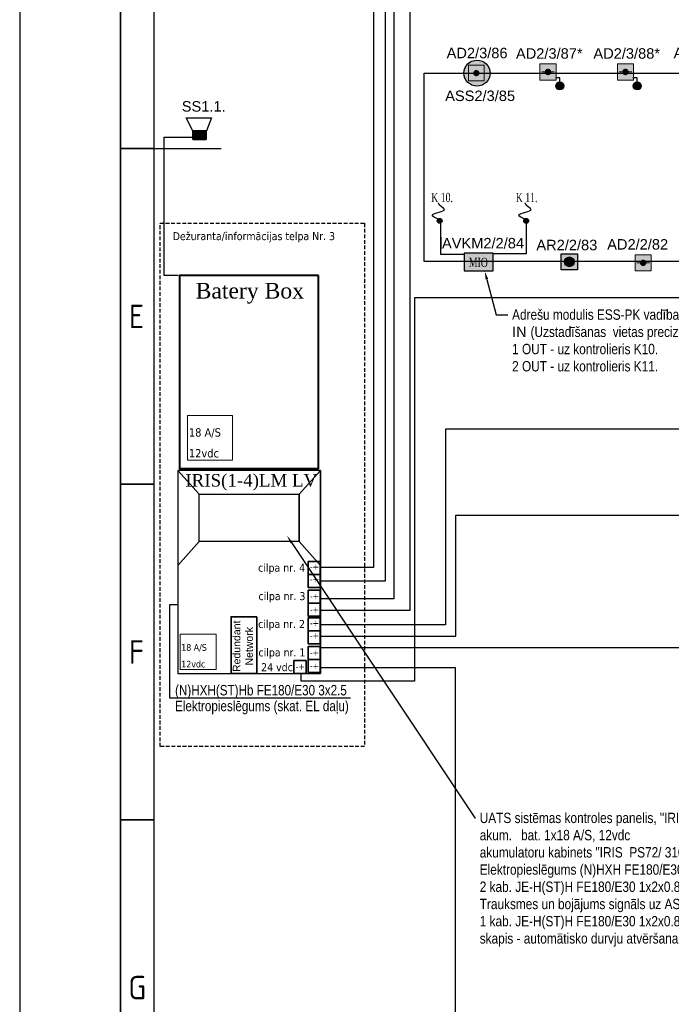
# Model space of a CAD drawing. Header units: millimetres. Extents: x -197461 to 862495, y -970068 to 63888.
# Tile 4 of 205: x -138828 to -125658, y -708799 to -688896. Entities that reach past the tile are written whole.
import ezdxf
from ezdxf import colors
from ezdxf.entities.mleader import LeaderData, LeaderLine
from ezdxf.math import Vec2, Vec3

# ---------------------------------------------------------------- set-up
doc = ezdxf.new("R2010")
doc.units = ezdxf.units.MM
doc.linetypes.add('Dashed', pattern=[112.5, 75, -37.5])
doc.layers.get('0').update_dxf_attribs({"linetype": 'CONTINUOUS'})
doc.layers.add('Rasējuma lapa', color=7, linetype='CONTINUOUS')
doc.layers.add('UAS', color=240, linetype='CONTINUOUS')
for name, color, linetype, lineweight in [('S-STRS', 7, 'CONTINUOUS', 9), ('TEXT', 7, 'CONTINUOUS', 9), ('VST_UGD', 10, 'CONTINUOUS', 35)]:
    doc.layers.add(name, color=color, linetype=linetype, lineweight=lineweight)
doc.styles.add('ARIAL', font='arialbd.ttf')
doc.styles.add('DEP1', font='tahoma.ttf')
doc.styles.add('ISO', font='iso')
doc.styles.add('Karlis_times', font='times.ttf', dxfattribs={"height": 2.2})
doc.styles.add('ROMLATSWSHX', font='times.ttf')
doc.styles.add('saurais70', font='arial.ttf', dxfattribs={"width": 0.7, "height": 250})

# ---------------------------------------------------------------- blocks, each defined once
blk = doc.blocks.new('A2_L')
at = {"layer": 'Rasējuma lapa'}
blk.add_line((-594, 420), (-594, 0), dxfattribs=at)
at = {"layer": 'Rasējuma lapa', "lineweight": 35}
for p, q in [((-579, 415), (-579, 5)), ((-574, 210), (-579, 210)), ((-574, 160), (-579, 160)), ((-574, 110), (-579, 110))]:
    blk.add_line(p, q, dxfattribs=at)
at = {"layer": 'Rasējuma lapa', "lineweight": 30}
for p, q in [((-574, 410), (-574, 10)), ((-574, 210), (-564, 210))]:
    blk.add_line(p, q, dxfattribs=at)
at = {"layer": 'Rasējuma lapa', "style": 'ISO'}
for s, p in [('E', (-577.73, 183.25)), ('F', (-577.73, 133.25)), ('G', (-577.81, 83.25))]:
    blk.add_text(s, height=3.5, dxfattribs=at).set_placement(p)
blk = doc.blocks.new('*U1293')
at = {"layer": 'Rasējuma lapa'}
blk.add_blockref('A2_L', (0, 0), dxfattribs=at)
blk = doc.blocks.new('AD-proj')
at = {"lineweight": 5}
blk.add_lwpolyline([(-250, -250), (250, -250), (250, 250), (-250, 250)], close=True, dxfattribs=at)
at = {"const_width": 30}
blk.add_lwpolyline([(-200, 0), (200, 0)], dxfattribs=at)
at = {"const_width": 100}
blk.add_lwpolyline([(-50, 0, 1), (50, 0, 1)], format="xyb", close=True, dxfattribs=at)
blk = doc.blocks.new('AP')
blk.add_hatch(color=256).paths.add_polyline_path([(150, 0, 1), (-150, 0, 1)])
for p, q in [((-250, 250), (250, 250)), ((-250, -250), (-250, 250)), ((250, 250), (250, -250)), ((250, -250), (-250, -250))]:
    blk.add_line(p, q)
blk.add_circle((0, 0), 150)

msp = doc.modelspace()

# ---------------------------------------------------------------- hatches: boundary and pattern name
at = {"true_color": 0xffffff}
h = msp.add_hatch(color=7, dxfattribs=at)
h.dxf.hatch_style = 1
h.paths.add_polyline_path([(-127831.51973, -690235.81222, 1), (-127992.76488, -690235.81222, 1)])
h = msp.add_hatch(color=7, dxfattribs=at)
h.dxf.hatch_style = 1
h.paths.add_polyline_path([(-126266.27103, -690235.81222, 1), (-126427.51619, -690235.81222, 1)])
at = {"layer": 'S-STRS', "true_color": 0xffffff}
h = msp.add_hatch(dxfattribs=at)
h.set_pattern_fill('ANGLE', scale=0.5625)
h.set_pattern_definition([(0, (4382465.3036, 5313868.0583), (0, 3.9290625), [2.8575, -1.0715625]), (90, (4382465.3036, 5313868.0583), (-3.9290625, 2e-16), [2.8575, -1.0715625])])
h.paths.add_polyline_path([(-129844.55751, -693618.04601), (-129844.49541, -693973.86632), (-129261.19661, -693973.86633), (-129261.25872, -693617.98391)])
at = {"layer": 'UAS', "lineweight": 50, "true_color": 0xffffff}
h = msp.add_hatch(color=7, dxfattribs=at)
h.dxf.hatch_style = 1
h.paths.add_polyline_path([(-129566.44562, -689976.2408, -1), (-129629.53256, -689976.2408, -1)], flags=0)
h.paths.add_polyline_path([(-129755.70642, -689818.52347), (-129755.70642, -690133.95813), (-129440.27176, -690133.95813), (-129440.27176, -689818.52347)], flags=16)
h.paths.add_polyline_path([(-129321.40791, -689976.95798, 1), (-129849.45522, -689976.95798, 1)])
h.paths.add_polyline_path([(-129440.27176, -690133.95813), (-129755.70642, -690133.95813), (-129755.70642, -689818.52347), (-129440.27176, -689818.52347)], flags=16)
h = msp.add_hatch(color=7, dxfattribs=at)
h.dxf.hatch_style = 1
h.paths.add_polyline_path([(-128183.15846, -689952.98866), (-128117.68752, -689952.98866, 1)], flags=16)
h.paths.add_polyline_path([(-127986.74564, -690116.66601), (-127986.74564, -689789.31131), (-128314.10034, -689789.31131), (-128314.10034, -690116.66601)])
h = msp.add_hatch(color=7, dxfattribs=at)
h.dxf.hatch_style = 1
h.paths.add_polyline_path([(-126617.90977, -689952.98866), (-126552.43883, -689952.98866, 1)], flags=16)
h.paths.add_polyline_path([(-126421.49695, -690116.66601), (-126421.49695, -689789.31131), (-126748.85164, -689789.31131), (-126748.85164, -690116.66601)])
at = {"layer": 'UAS', "linetype": 'ByBlock', "lineweight": 35, "ltscale": 10}
h = msp.add_hatch(dxfattribs=at)
h.set_pattern_fill('ANGLE', color=1, scale=1.381113, angle=360)
h.set_pattern_definition([(360, (-189269.152, -1770235.763), (5e-15, 9.64707627), [7.01605547, -2.6310208]), (90, (-189269.152, -1770235.763), (-9.64707627, 5e-15), [7.01605547, -2.6310208])])
h.paths.add_polyline_path([(-135330.88214, -691319.96024), (-135059.59778, -691319.96024), (-135059.59778, -691140.98293), (-135330.88214, -691140.98293)])
at = {"layer": 'UAS'}
h = msp.add_hatch(color=1, dxfattribs=at)
h.dxf.hatch_style = 1
h.paths.add_polyline_path([(-130291.03745, -692960.8607, 1), (-130389.26862, -692960.8607, 1)])
h = msp.add_hatch(color=1, dxfattribs=at)
h.dxf.hatch_style = 1
h.paths.add_polyline_path([(-128541.23703, -692960.8607, 1), (-128639.46819, -692960.8607, 1)])
at = {"layer": 'UAS', "lineweight": 50, "true_color": 0xffffff}
h = msp.add_hatch(color=7, dxfattribs=at)
h.dxf.hatch_style = 1
h.paths.add_polyline_path([(-127553.80433, -693954.35396), (-127553.80433, -693626.99926), (-127881.15902, -693626.99926), (-127881.15902, -693954.35396)])
h.paths.add_polyline_path([(-127815.68808, -693790.67661, -1), (-127619.27526, -693790.67661, -1)], flags=16)
h = msp.add_hatch(color=7, dxfattribs=at)
h.dxf.hatch_style = 1
h.paths.add_polyline_path([(-126259.29317, -693811.52101), (-126193.82223, -693811.52101, 1)], flags=16)
h.paths.add_polyline_path([(-126062.88035, -693975.19836), (-126062.88035, -693647.84366), (-126390.23505, -693647.84366), (-126390.23505, -693975.19836)])

# ---------------------------------------------------------------- linework, layer by layer
at = {"color": 1}
for p, q in [((-127971.33751, -690289.62604), (-127852.9471, -690181.99839)), ((-127965.95613, -690176.61701), (-127858.32848, -690295.00742)), ((-126406.08882, -690289.62604), (-126287.6984, -690181.99839)), ((-126400.70743, -690176.61701), (-126293.07979, -690295.00742))]:
    msp.add_line(p, q, dxfattribs=at)
for points in [[(-127913.73964, -690154.95126), (-127913.73964, -690071.49921), (-127999.29329, -690071.49921)], [(-126348.49095, -690154.95126), (-126348.49095, -690071.49921), (-126434.04459, -690071.49921)]]:
    msp.add_lwpolyline(points, dxfattribs=at)
for centre in [(-127912.1423, -690235.81222), (-126346.89361, -690235.81222)]:
    msp.add_circle(centre, 80.62258, dxfattribs=at)
at = {"layer": 'UAS', "color": 1}
for points in [[(-132744.161, -700236.98476), (-131436.46277, -700236.98476), (-131436.46277, -676824.11101), (-60564.66943, -676824.11101), (-60564.66943, -674060.59034), (-93687.97077, -674060.59034), (-93687.97077, -671879.85465), (-59843.29928, -671879.85465), (-59843.29928, -667323.16657), (-113851.28534, -667323.16657), (-113851.28534, -671872.34418), (-93846.6452, -671872.34418), (-93846.6452, -674099.56136), (-131680.02955, -674099.56136), (-131680.02955, -699971.28088), (-132767.24092, -699971.28088)], [(-132751.52693, -700833.8171), (-130933.00141, -700833.8171), (-130933.00141, -687382.16858), (-60974.58347, -687382.16858), (-60974.58347, -685557.34591), (-105416.74223, -685557.34591), (-105416.74223, -683122.64493), (-61063.77261, -683122.64493), (-61063.77261, -680867.69462), (-130762.66426, -680867.69462), (-130762.66426, -683188.34767), (-105616.17481, -683188.34767), (-105616.17481, -685576.06646), (-131263.54755, -685576.06646), (-131263.54755, -700601.07585), (-132767.3023, -700601.07585)], [(-132771.28891, -701356.66772), (-130014.24023, -701356.66772), (-130014.24023, -698908.86601), (-69646.52619, -698908.86601), (-69646.52619, -693782.24864), (-130655.90492, -693782.24864), (-130655.90492, -689976.49198), (-60637.5495, -689976.49198), (-60637.5495, -697173.51129), (-130220.09339, -697173.51129), (-130220.09339, -701130.06505), (-132743.67594, -701130.06505)], [(-132751.6746, -701988.97488), (-130027.3488, -701988.97488), (-130027.3488, -711587.67012), (-80789.0204, -711587.67012), (-80789.0204, -708503.52401), (-115252.65082, -708503.52401), (-115252.65082, -705160.15275), (-59966.0628, -705160.15275), (-59966.0628, -701592.99499), (-132743.70022, -701592.99499)]]:
    msp.add_lwpolyline(points, dxfattribs=at)
at = {"layer": 'UAS', "color": 1, "lineweight": 30}
for points in [[(-135054.17204, -691140.98293), (-135330.88214, -691140.98293), (-135461.09858, -690880.6528), (-134951.0843, -690880.6528)], [(-135330.88214, -691140.98293), (-135059.59778, -691140.98293), (-135059.59778, -691319.96024), (-135330.88214, -691319.96024)]]:
    msp.add_lwpolyline(points, close=True, dxfattribs=at)
at = {"layer": 'UAS', "color": 5}
for points in [[(-135622.03013, -694065.82292), (-135910.34494, -694065.82292), (-135910.34494, -691271.64839), (-135291.60676, -691271.64839)], [(-132141.52481, -702609.09914), (-135796.56514, -702609.09914), (-135796.56514, -700719.34177), (-135624.77057, -700719.34177)]]:
    msp.add_lwpolyline(points, dxfattribs=at)
at = {"layer": 'UAS', "color": 116, "true_color": 0x136734}
msp.add_lwpolyline([(-92830.39229, -693984.07002), (-92830.39229, -694519.2052), (-130846.82002, -694519.2052), (-130846.82002, -702265.98106), (-133142.35094, -702265.98106), (-133142.35094, -702121.36271)], dxfattribs=at)
at = {"layer": 'UAS', "color": 1, "lineweight": 40}
msp.add_lwpolyline([(-132788.22001, -694068.91169), (-135600.32496, -694068.91169), (-135600.32496, -697970.71227), (-132788.22001, -697970.71227)], close=True, dxfattribs=at)
at = {"layer": 'UAS', "color": 0, "linetype": 'ByBlock', "lineweight": 20, "ltscale": 1000}
for points in [[(-135437.95238, -697800.0571), (-134525.78204, -697800.0571), (-134525.78204, -696900.13857), (-135437.95238, -696900.13857)], [(-135586.65028, -702034.10679), (-134856.91401, -702034.10679), (-134856.91401, -701314.17196), (-135586.65028, -701314.17196)]]:
    msp.add_lwpolyline(points, close=True, dxfattribs=at)
at = {"layer": 'UAS', "color": 1, "lineweight": 30}
msp.add_circle((-129585.43157, -689976.95798), 264.02365, dxfattribs=at)
at = {"layer": 'UAS', "color": 1}
for centre in [(-130340.15303, -692960.8607), (-128590.35261, -692960.8607)]:
    msp.add_circle(centre, 49.11558, dxfattribs=at)
for points in [[(-130336.43142, -692941.18477), (-130488.06062, -692842.90147), (-130242.18597, -692730.27482), (-130361.02952, -692603.32088), (-130361.02952, -692601.28101)], [(-128586.631, -692941.18477), (-128738.26019, -692842.90147), (-128492.38555, -692730.27482), (-128611.22909, -692603.32088), (-128611.22909, -692601.28101)]]:
    msp.add_spline(points, degree=3, dxfattribs=at)
at = {"layer": 'VST_UGD', "lineweight": 30}
for p, q in [((-135630.36428, -698007.62123), (-135630.36428, -702111.95551)), ((-132750.68997, -698007.62123), (-135630.36428, -698007.62123)), ((-135203.74628, -699446.80282), (-135203.74628, -698487.34843)), ((-135203.74628, -698487.34843), (-133177.30797, -698487.34843)), ((-133177.30797, -699446.80282), (-135203.74628, -699446.80282)), ((-135630.36428, -702111.95551), (-132750.68997, -702111.95551))]:
    msp.add_line(p, q, dxfattribs=at)
at = {"layer": 'VST_UGD'}
for p, q in [((-135203.74628, -698487.34843), (-135630.36428, -698007.62123)), ((-132750.68997, -698007.62123), (-133177.30797, -698487.34843)), ((-132750.68997, -702111.95551), (-132750.68997, -698007.62123)), ((-133177.30797, -698487.34843), (-133177.30797, -699446.80282)), ((-135203.74628, -699446.80282), (-135630.36428, -699926.53002)), ((-132750.68997, -699926.53002), (-133177.30797, -699446.80282))]:
    msp.add_line(p, q, dxfattribs=at)
for points in [[(-132752.88687, -699847.72489), (-132996.71784, -699847.72489), (-132996.71784, -700110.07603), (-132752.88687, -700110.07603)], [(-132752.88687, -700110.07603), (-132996.71784, -700110.07603), (-132996.71784, -700372.42717), (-132752.88687, -700372.42717)], [(-132752.88687, -700429.72655), (-132996.71784, -700429.72655), (-132996.71784, -700692.07769), (-132752.88687, -700692.07769)], [(-132752.88687, -700692.07769), (-132996.71784, -700692.07769), (-132996.71784, -700954.42882), (-132752.88687, -700954.42882)], [(-134033.03561, -700966.16892), (-134555.03103, -700966.16892), (-134555.03103, -702112.44561), (-134033.03561, -702112.44561)], [(-132752.88687, -700985.41905), (-132996.71784, -700985.41905), (-132996.71784, -701247.77019), (-132752.88687, -701247.77019)], [(-132752.88687, -701247.77019), (-132996.71784, -701247.77019), (-132996.71784, -701510.12132), (-132752.88687, -701510.12132)], [(-132752.88687, -701567.4207), (-132996.71784, -701567.4207), (-132996.71784, -701829.77184), (-132752.88687, -701829.77184)], [(-133040.2392, -701850.09447), (-133284.07017, -701850.09447), (-133284.07017, -702112.44561), (-133040.2392, -702112.44561)], [(-132752.88687, -701829.77184), (-132996.71784, -701829.77184), (-132996.71784, -702092.12298), (-132752.88687, -702092.12298)]]:
    msp.add_lwpolyline(points, close=True, dxfattribs=at)

# ---------------------------------------------------------------- block references
at = {"layer": 'Rasējuma lapa', "xscale": 135.6730224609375, "yscale": 135.6730224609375, "zscale": 135.6730224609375}
msp.add_blockref('*U1293', (-58237.88142, -719994.26891), dxfattribs=at)
at = {"layer": 'UAS'}
for p, xscale, yscale, zscale in [((-129597.98909, -689976.2408), 0.6308693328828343, 0.6308693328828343, 0.6308693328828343), ((-128150.42299, -689952.98866), 0.6547093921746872, 0.6547093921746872, 0.6547093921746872), ((-126585.1743, -689952.98866), 0.6547093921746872, 0.6547093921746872, 0.6547093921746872), ((-126226.5577, -693811.52101), 0.6547093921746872, 0.6547093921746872, 0.6547093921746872)]:
    msp.add_blockref('AD-proj', p, dxfattribs=dict(at, xscale=xscale, yscale=yscale, zscale=zscale))
at = {"layer": 'UAS', "color": 97, "xscale": 0.6547093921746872, "yscale": 0.6547093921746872, "zscale": 0.6547093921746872}
msp.add_blockref('AP', (-127717.48167, -693790.67661), dxfattribs=at)

# ---------------------------------------------------------------- texts
at = {"layer": 'TEXT', "color": 5, "style": 'saurais70', "width": 0.8}
for s, p in [('(N)HXH(ST)Hb FE180/E30 3x2.5', (-135687.72901, -702554.74406)), ('Elektropieslēgums (skat. EL daļu)', (-135687.72901, -702873.48665))]:
    msp.add_text(s, height=210.9375, dxfattribs=at).set_placement(p)
at = {"layer": 'UAS', "color": 5, "style": 'Karlis_times', "width": 0.7}
for s, p in [('K 10.', (-130510.92391, -692583.71052)), ('K 11.', (-128802.51259, -692583.71052))]:
    msp.add_text(s, height=186.805669, dxfattribs=at).set_placement(p)
at = {"layer": 'UAS', "color": 1, "style": 'Karlis_times', "width": 0.7}
msp.add_text('MIO', height=186.805669, dxfattribs=at).set_placement((-129750.32318, -693895.35267))
at = {"layer": 'UAS', "color": 0, "lineweight": 9, "style": 'DEP1'}
for s, p in [('18 A/S', (-135407.94079, -697323.77323)), ('12vdc', (-135407.94079, -697744.69135))]:
    msp.add_text(s, height=168.75, dxfattribs=at).set_placement(p)
at = {"layer": 'UAS', "color": 7, "lineweight": -3, "insert": (-135271.95427, -694215.97482), "char_height": 316.40625, "attachment_point": 1, "style": 'ROMLATSWSHX'}
msp.add_mtext('{\\fTimes New Roman|b0|i0|c186|p18;Batery Box}', dxfattribs=at)
at = {"layer": 'VST_UGD', "color": 0, "lineweight": 30, "style": 'DEP1'}
for s, height, p in [('Dežuranta/informācijas telpa Nr. 3', 161.2328508, (-135735.83162, -693352.15352)), ('cilpa nr. 4', 161.2328508, (-134008.52087, -700054.41714)), ('-+', 128.986281, (-132961.0086, -700018.71739)), ('-+', 128.986281, (-132961.0086, -700269.85881)), ('cilpa nr. 3', 161.2328508, (-134001.77236, -700628.85165)), ('-+', 128.986281, (-132961.0086, -700614.0129)), ('-+', 128.986281, (-132961.0086, -700883.75505)), ('cilpa nr. 2', 161.2328508, (-134008.52087, -701192.1113)), ('-+', 128.986281, (-132961.0086, -701156.41155)), ('-+', 128.986281, (-132961.0086, -701407.55296)), ('cilpa nr. 1', 161.2328508, (-134001.77236, -701766.5458)), ('-+', 128.986281, (-132961.0086, -701751.70705)), ('24 vdc', 161.232851, (-133948.10685, -702065.49216)), ('-+', 128.986281, (-133248.36093, -702034.38082)), ('-+', 128.986281, (-132961.0086, -702021.4492))]:
    msp.add_text(s, height=height, dxfattribs=at).set_placement(p)
at = {"layer": 'VST_UGD', "color": 0, "lineweight": 9, "style": 'DEP1'}
for s, p in [('18 A/S', (-135562.64101, -701653.07969)), ('12vdc', (-135562.64101, -701989.81418))]:
    msp.add_text(s, height=135, dxfattribs=at).set_placement(p)
at = {"layer": 'VST_UGD', "color": 7, "lineweight": -3, "insert": (-135479.49374, -698080.20498), "char_height": 253.125, "attachment_point": 1, "style": 'ROMLATSWSHX'}
msp.add_mtext('{\\fTimes New Roman|b0|i0|c186|p18;IRIS(1-4)LM LV}', dxfattribs=at)

# ---------------------------------------------------------------- leaders
at = {"layer": 'UAS', "color": 18, "true_color": 0x000000}
ml = msp.add_multileader_mtext('Standard', dxfattribs=at)
ml.set_content('\\A1;{\\fArial Narrow|b0|i0|c0|p34;\\C256;\\c0;Adre\\fArial Narrow|b0|i0|c186|p34;šu modulis ESS-PK vadībai \\fArial|b0|i0|c186|p34;\\C1;AV\\fArial|b0|i0|c0|p34;K\\fArial|b0|i0|c186|p34;M2/2/84,  \\C256;\\c0;2. OUT/2 IN \\fArial Narrow|b0|i0|c186|p34;(Uzstadīšanas  vietas precizēt montāžas laikā)\\fArial|b0|i0|c186|p34;\\C1;\\P\\pxql;\\fArial Narrow|b0|i0|c186|p34;\\C256;\\c0;1 OUT - uz kontrolieris \\C5;K10.\\P\\C256;\\c0;2 OUT - uz kontrolieris \\C5;K11.}', color=(41, 19, 236))
ml.set_leader_properties()
ml.build(insert=Vec2(0, 0))
ml.multileader.update_dxf_attribs({"text_right_attachment_type": 6, "dogleg_length": 0.36, "arrow_head_size": 166.99834})
ctx = ml.context
ctx.base_point, ctx.char_height, ctx.arrow_head_size, ctx.landing_gap_size, ctx.plane_origin = Vec3(-128959.04865, -694858.92928), 208.74792195, 166.99834, 83.49917, Vec3(-123029.37497, -707209.03619)
ctx.right_attachment = 6
notes = []
notes.append((ctx, [(0, (1, 1, 0), (-129195.02371, -694858.92928), (1, 0), 235.97506, [(0, [(-129427.99567, -693983.24177)], 0, [])])]))
ctx.mtext.insert, ctx.mtext.width, ctx.mtext.flow_direction = Vec3(-128875.54948, -694752.77541), 6884.2098524, 5
ml = msp.add_multileader_mtext('Standard', dxfattribs=at)
ml.set_content('{\\fArial Narrow|b0|i0|c186|p34;\\C7;UA\\fArial Narrow|b0|i0|c0|p34;T\\fArial Narrow|b0|i0|c186|p34;S sistēmas kontroles panelis, "IRIS (1-4) L M LV /31020024";(H=1600);                   \\Pakum.^Ibat. 1x\\fArial Narrow|b0|i0|c0|p34;18\\fArial Narrow|b0|i0|c186|p34; A/S, 12vdc \\Pakumulatoru kabinets "IRIS  PS72/ 31020046" akum.bat. \\fArial Narrow|b0|i0|c0|p34;1\\fArial Narrow|b0|i0|c186|p34;x\\fArial Narrow|b0|i0|c0|p34;18\\fArial Narrow|b0|i0|c186|p34; A/S, 12vdc\\PElektropieslēgums (N)HXH FE180/E30 3X\\fArial Narrow|b0|i0|c0|p34;2\\fArial Narrow|b0|i0|c186|p34;.5 (no GS, skat. EL daļu)\\P2 kab. JE-H(ST)H FE180/E30 1x2x0.8+0.8\\PTrauksmes un bojājums signāls uz AS panelis\\fArial Narrow|b0|i0|c0|p34;\\P1 kab. \\fArial Narrow|b0|i0|c186|p34;JE-H(ST)H FE180/E30 1x2x0.8+0.8\\fArial Narrow|b0|i0|c0|p34; "TRAUKSMES" sign\\fArial Narrow|b0|i0|c186|p34;ā\\fArial Narrow|b0|i0|c0|p34;ls uz EL skapis - a\\fArial Narrow|b0|i0|c186|p34;utomātisko durvju atvēršanai \\P  }', color=(41, 19, 236))
ml.set_leader_properties()
ml.build(insert=Vec2(0, 0))
ml.multileader.update_dxf_attribs({"text_right_attachment_type": 6, "dogleg_length": 0.36, "arrow_head_size": 166.99834})
ctx = ml.context
ctx.base_point, ctx.char_height, ctx.arrow_head_size, ctx.landing_gap_size, ctx.plane_origin = Vec3(-129613.51064, -705030.47142), 208.74792195, 166.99834, 83.49917, Vec3(-130259.14078, -729555.27421)
ctx.right_attachment = 6
notes.append((ctx, [(0, (1, 1, 0), (-129628.54049, -705030.47142), (1, 0), 15.02985, [(0, [(-133425.63236, -699328.41211)], 0, [])])]))
ctx.mtext.insert, ctx.mtext.width, ctx.mtext.defined_height, ctx.mtext.flow_direction = Vec3(-129530.01147, -704926.09746), 8099.3399968, 2710.08875, 5
for ctx, leaders in notes:
    for number, flags, end, landing, length, lines in leaders:
        leader = LeaderData()
        leader.index, (leader.has_last_leader_line, leader.has_dogleg_vector, leader.attachment_direction) = number, flags
        leader.last_leader_point, leader.dogleg_vector, leader.dogleg_length = Vec3(end), Vec3(landing), length
        for number, points, colour, breaks in lines:
            line = LeaderLine()
            line.index, line.vertices, line.color, line.breaks = number, Vec3.list(points), colors.encode_raw_color(colour), breaks
            leader.lines.append(line)
        ctx.leaders.append(leader)

# ---------------------------------------------------------------- next in the draw order: texts
at = {"layer": 'UAS', "color": 251, "linetype": 'Continuous', "lineweight": 20, "true_color": 0x636466, "char_height": 211.4384766, "attachment_point": 5, "style": 'ARIAL', "bg_fill": 3, "box_fill_scale": 1.1, "bg_fill_color": 256, "bg_fill_transparency": 0}
for s, insert in [('\\A1;{\\fArial|b0|i0|c186|p34;\\C1;AD2/3/87*}', (-128124.59074, -689580.33111)), ('\\A1;{\\fArial|b0|i0|c186|p34;\\C1;AD2/3/88*}', (-126559.34205, -689580.33111)), ('\\A1;{\\fArial|b0|i0|c186|p34;\\C1;AVKM2/2/84}', (-129463.76508, -693414.90506)), ('\\A1;{\\fArial|b0|i0|c186|p34;\\C1;AR2/2/83}', (-127769.40279, -693452.21138)), ('\\A1;{\\fArial|b0|i0|c186|p34;\\C1;AD2/2/82}', (-126338.42616, -693438.86346))]:
    msp.add_mtext(s, dxfattribs=dict(at, insert=insert))
for s, insert, width in [('\\A1;{\\fArial|b0|i0|c186|p34;\\C1;AD2/3/89}', (-124995.41376, -689570.90735), 1384.0133841), ('\\A1;{\\fArial|b0|i0|c186|p34;\\C1;ASS2/3/85}', (-129522.28828, -690436.30631), 1193.7764465), ('\\A1;{\\fArial|b0|i0|c186|p34;\\C1;SS1.1.}', (-135108.73752, -690649.91494), 1051.7117129)]:
    msp.add_mtext(s, dxfattribs=dict(at, insert=insert, width=width))
at = {"layer": 'UAS', "color": 251, "linetype": 'Continuous', "lineweight": 20, "true_color": 0x636466, "insert": (-134316.93004, -701561.6472), "char_height": 152.2357031, "width": 1041.1835969, "attachment_point": 5, "rotation": 90, "style": 'ARIAL', "bg_fill": 3, "box_fill_scale": 1.1, "bg_fill_color": 256, "bg_fill_transparency": 0}
msp.add_mtext('\\A1;{\\fArial|b0|i0|c186|p34;\\C7;Redundant\\fArial|b0|i0|c0|p34; \\fArial|b0|i0|c186|p34;Network}', dxfattribs=at)

# ---------------------------------------------------------------- next in the draw order: linework, layer by layer
at = {"layer": 'UAS', "color": 5}
for points in [[(-130324.67068, -692989.4253), (-130324.67068, -693637.79892), (-129838.9616, -693637.79892)], [(-128589.70237, -693014.22629), (-128589.70237, -693630.43398), (-129266.63883, -693630.43398)]]:
    msp.add_lwpolyline(points, dxfattribs=at)
at = {"layer": 'UAS', "color": 7, "linetype": 'Dashed'}
msp.add_lwpolyline([(-135990.38805, -693012.40939), (-131859.69687, -693012.40939), (-131859.69687, -703590.24454), (-135990.38805, -703590.24454)], close=True, dxfattribs=at)
at = {"layer": 'UAS', "color": 1, "ltscale": 0.2}
msp.add_lwpolyline([(-129261.25872, -693617.98391), (-129844.55751, -693618.04601), (-129844.49541, -693973.86632), (-129261.19661, -693973.86633)], close=True, dxfattribs=at)

# ---------------------------------------------------------------- next in the draw order: texts
at = {"layer": 'UAS', "color": 251, "linetype": 'Continuous', "lineweight": 20, "true_color": 0x636466, "insert": (-129583.58457, -689570.90735), "char_height": 211.4384766, "width": 1384.0133841, "attachment_point": 5, "style": 'ARIAL', "bg_fill": 3, "box_fill_scale": 1.1, "bg_fill_color": 256, "bg_fill_transparency": 0}
msp.add_mtext('\\A1;{\\fArial|b0|i0|c186|p34;\\C1;AD2/3/86}', dxfattribs=at)

doc.saveas('drawing.dxf')
